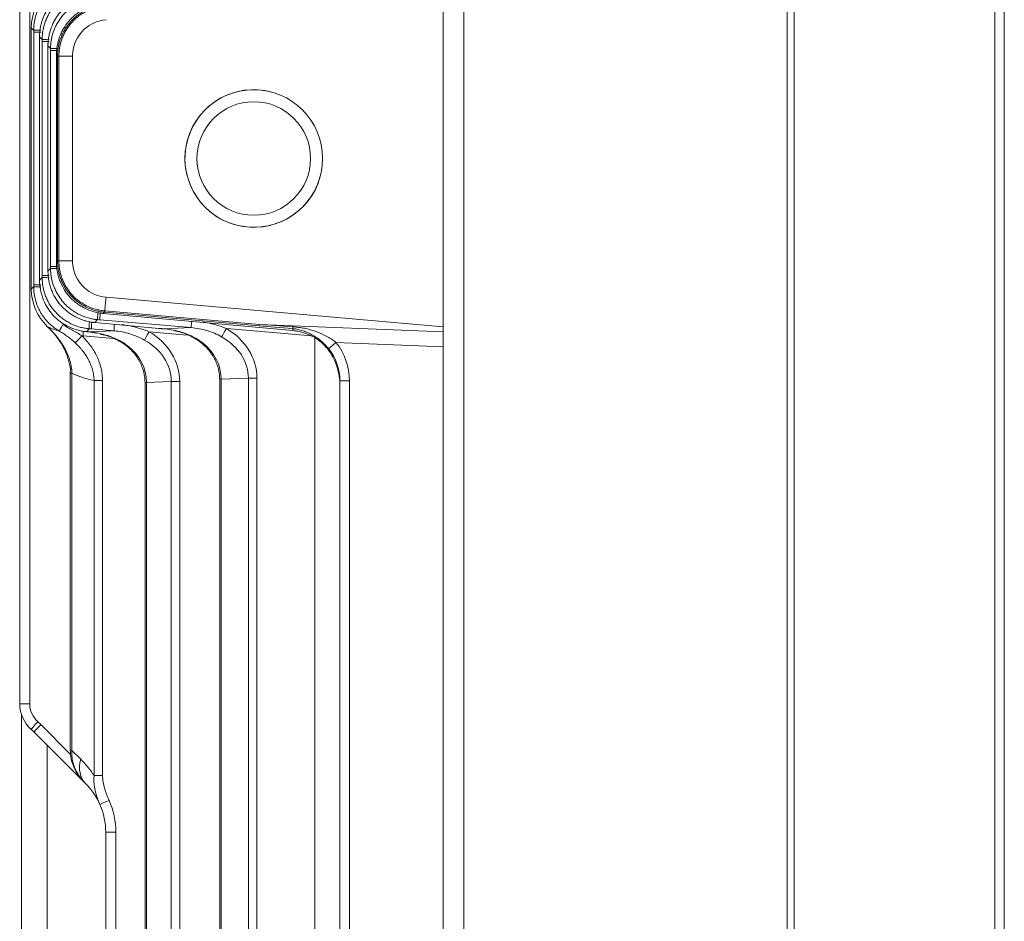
# Model space of a CAD drawing. Header units: millimetres. Extents: x 4 to 837, y 5 to 589.
# Tile 38 of 164: x 472 to 500, y 119 to 145. Entities that reach past the tile are written whole.
import ezdxf

# ---------------------------------------------------------------- set-up
doc = ezdxf.new("R2010")
doc.units = ezdxf.units.MM
doc.layers.add('1', color=7, linetype='Continuous', true_color=0xffffff)

msp = doc.modelspace()

# ---------------------------------------------------------------- linework, layer by layer
at = {"layer": '1', "color": 143, "linetype": 'Continuous', "lineweight": 18}
for p, q in [((471.895, 125.149), (471.895, 165.215)), ((484.795, 69.055), (484.795, 163.928)), ((500.495, 151.733), (500.495, 81.249)), ((484.195, 136.099), (484.195, 145.884)), ((472.233, 144.789), (472.233, 137.194)), ((472.233, 144.789), (472.233, 144.789)), ((472.473, 144.554), (472.472, 144.553)), ((472.472, 144.531), (472.472, 137.452)), ((472.472, 144.531), (472.473, 144.531)), ((472.474, 144.6), (472.473, 144.599)), ((472.717, 144.29), (472.716, 144.29)), ((472.716, 144.267), (472.716, 137.716)), ((472.716, 144.267), (472.717, 144.267)), ((472.719, 144.336), (472.718, 144.335)), ((472.96, 144.003), (472.96, 137.98)), ((472.96, 144.003), (472.961, 144.003)), ((472.961, 144.026), (472.961, 144.026)), ((472.963, 144.072), (472.962, 144.072)), ((473.429, 138.021), (473.429, 143.962)), ((472.96, 137.98), (472.961, 137.98)), ((472.716, 137.716), (472.717, 137.716)), ((472.472, 137.452), (472.473, 137.452)), ((472.233, 137.194), (472.233, 137.194)), ((474.402, 136.958), (484.195, 136.099)), ((474.29, 136.489), (474.29, 136.489)), ((474.311, 136.486), (474.312, 136.487)), ((474.322, 136.485), (474.323, 136.486)), ((474.322, 136.485), (479.825, 135.99)), ((474.045, 136.225), (474.046, 136.226)), ((474.078, 136.221), (474.079, 136.222)), ((474.078, 136.221), (475.936, 136.054)), ((473.834, 135.958), (473.835, 135.959)), ((473.908, 135.951), (473.909, 135.952)), ((473.999, 135.941), (474, 135.943)), ((474.129, 135.923), (474.129, 135.92)), ((476.077, 136.042), (476.078, 136.043)), ((479.825, 135.99), (479.826, 135.991)), ((484.195, 135.953), (484.195, 136.099)), ((484.195, 135.953), (484.195, 135.522)), ((484.195, 135.522), (484.195, 97.461)), ((473.365, 134.752), (473.365, 123.793)), ((475.535, 134.485), (475.535, 98.498)), ((477.704, 134.576), (477.704, 98.407)), ((481.195, 98.454), (481.195, 134.529)), ((473.78, 122.856), (472.309, 124.327)), ((473.809, 122.827), (473.78, 122.856)), ((474.395, 111.57), (474.395, 121.413))]:
    msp.add_line(p, q, dxfattribs=at)
at = {"layer": '1', "color": 143, "linetype": 'Continuous', "lineweight": 13}
for p, q in [((494.184, 74.825), (494.184, 158.158)), ((494.394, 158.155), (494.394, 74.828)), ((500.223, 81.249), (500.223, 151.733)), ((471.895, 125.146), (471.895, 148.208)), ((472.187, 148.208), (472.187, 125.146)), ((472.233, 144.789), (472.233, 137.194)), ((472.302, 144.715), (472.233, 144.789)), ((472.302, 137.324), (472.302, 144.659)), ((472.302, 144.659), (472.508, 144.659)), ((472.473, 144.531), (472.473, 137.452)), ((472.547, 144.45), (472.473, 144.531)), ((472.547, 137.588), (472.547, 144.395)), ((472.547, 144.395), (472.754, 144.395)), ((472.717, 144.267), (472.717, 137.716)), ((472.792, 144.186), (472.717, 144.267)), ((472.792, 137.853), (472.792, 144.13)), ((472.999, 144.13), (472.792, 144.13)), ((472.995, 143.967), (472.961, 144.003)), ((472.961, 144.003), (472.961, 137.98)), ((472.995, 138.021), (472.995, 143.962)), ((473.034, 143.962), (473.034, 138.021)), ((472.999, 137.853), (472.792, 137.853)), ((472.961, 137.98), (472.995, 138.016)), ((472.754, 137.588), (472.547, 137.588)), ((472.717, 137.716), (472.792, 137.797)), ((472.302, 137.324), (472.508, 137.324)), ((472.473, 137.452), (472.547, 137.532)), ((472.233, 137.194), (472.302, 137.268)), ((474.359, 136.525), (474.323, 136.486)), ((474.323, 136.486), (479.826, 135.991)), ((478.853, 136.131), (474.364, 136.525)), ((474.367, 136.564), (478.856, 136.17)), ((474.159, 136.309), (474.079, 136.222)), ((474.079, 136.222), (475.937, 136.055)), ((476.88, 136.076), (474.225, 136.304)), ((478.856, 136.17), (478.853, 136.131)), ((478.856, 136.17), (484.195, 135.953)), ((473.914, 136.044), (473.835, 135.959)), ((473.909, 135.952), (474.638, 135.982)), ((474.638, 135.982), (473.98, 136.039)), ((476.76, 135.862), (475.658, 135.957)), ((475.936, 136.054), (475.937, 136.055)), ((476.078, 136.043), (476.88, 136.076)), ((480.369, 135.839), (477.9, 136.05)), ((479.826, 135.991), (479.826, 136.046)), ((474.618, 135.76), (473.734, 135.836)), ((480.465, 97.152), (480.465, 135.831)), ((484.195, 135.522), (481.081, 135.648)), ((473.365, 134.752), (473.412, 134.752)), ((473.412, 134.752), (473.412, 123.793)), ((474.056, 134.536), (474.302, 134.536)), ((474.056, 123.061), (474.056, 134.536)), ((474.302, 134.536), (474.302, 123.061)), ((475.535, 134.485), (475.581, 134.485)), ((476.298, 134.515), (475.581, 134.485)), ((475.581, 134.485), (475.581, 98.498)), ((476.298, 98.468), (476.298, 134.515)), ((476.544, 134.515), (476.298, 134.515)), ((476.544, 134.515), (476.544, 98.468)), ((477.704, 134.576), (477.75, 134.576)), ((478.539, 134.609), (477.75, 134.576)), ((477.75, 134.576), (477.75, 98.407)), ((478.539, 98.374), (478.539, 134.609)), ((478.785, 134.609), (478.539, 134.609)), ((478.785, 134.609), (478.785, 98.374)), ((481.471, 134.529), (481.195, 134.529)), ((481.471, 134.529), (481.471, 98.454)), ((472.514, 124.539), (473.375, 123.678)), ((473.365, 123.793), (473.412, 123.793)), ((473.412, 123.793), (473.67, 123.534)), ((474.056, 123.061), (474.302, 123.061)), ((474.395, 121.413), (474.687, 121.413)), ((474.687, 121.413), (474.687, 111.57))]:
    msp.add_line(p, q, dxfattribs=at)
at = {"layer": '1', "color": 252, "linetype": 'Continuous', "lineweight": 13}
msp.add_line((471.945, 108.146), (471.945, 124.837), dxfattribs=at)
at = {"layer": '1', "color": 252, "linetype": 'Continuous', "lineweight": 18}
msp.add_line((472.695, 123.941), (472.695, 109.042), dxfattribs=at)
at = {"layer": '1', "color": 143, "linetype": 'Continuous', "lineweight": 18}
for radius in [2, 1.65]:
    msp.add_circle((478.695, 140.991), radius, dxfattribs=at)
at = {"layer": '1', "color": 143, "linetype": 'Continuous', "lineweight": 13}
for centre, radius, start, end in [((478.695, 140.991), 2, 75, 345), ((472.887, 125.149), 0.7, 180.2422, 228.1897), ((472.387, 121.413), 2.3, 0, 23.8015)]:
    msp.add_arc(centre, radius, start, end, dxfattribs=at)
at = {"layer": '1', "color": 143, "linetype": 'Continuous', "lineweight": 18}
for centre, radius, start, end in [((472.895, 125.149), 1, 180.1695, 228.1897), ((472.395, 121.413), 2, 0, 23.8015)]:
    msp.add_arc(centre, radius, start, end, dxfattribs=at)
for centre, major_axis, ratio, start_param, end_param in [((473.733, 144.785), (0.549, -1.399), 0.997682, 3.530134, 4.336636), ((473.733, 137.198), (0.549, 1.399), 0.997682, 1.946549, 2.753051), ((479.695, 134.517), (0.749, 1.312), 0.990839, 5.235314, 5.905438), ((470.895, 122.913), (1.38, 1.448), 1, 6.259256, 6.314927), ((472.395, 121.413), (1.414, -1.414), 1, 1.200813, 1.570796)]:
    msp.add_ellipse(centre, major_axis=major_axis, ratio=ratio, start_param=start_param, end_param=end_param, dxfattribs=at)
at = {"layer": '1', "color": 143, "linetype": 'Continuous', "lineweight": 13}
for centre, major_axis, ratio, start_param, end_param in [((472.601, 144.715), (-0.3, 0), 0.013334, 5.025031, 6.213366), ((472.846, 144.45), (0.3, 0), 0.013334, 1.883438, 3.071773), ((473.092, 144.186), (0.3, 0), 0.013334, 1.883438, 3.071773), ((473.294, 143.967), (0.3, 0), 0.005232, 2.617995, 3.071779), ((473.294, 138.016), (0.3, 0), 0.005232, 3.211407, 3.66519), ((473.092, 137.797), (0.3, 0), 0.013334, 3.211412, 4.399747), ((472.846, 137.532), (-0.3, 0), 0.013334, 0.069819, 1.258155), ((472.601, 137.268), (-0.3, 0), 0.013334, 0.069819, 1.258155), ((474.185, 136.607), (0.025, 0.299), 0.042536, 1.871233, 3.060376), ((474.251, 136.601), (0.026, 0.299), 0.026082, 1.874024, 3.060422), ((474.385, 136.823), (0.026, 0.299), 0.016218, 2.618062, 3.060439), ((473.196, 136.234), (-0.15, -0.26), 0.030164, 4.995969, 6.183054), ((473.94, 136.342), (0.025, 0.299), 0.042536, 1.871233, 3.060376), ((474.006, 136.337), (-0.026, -0.299), 0.026082, 5.015617, 6.202015), ((474.664, 136.28), (0.026, 0.299), 0.026082, 1.950028, 3.060422), ((476.906, 136.374), (0.026, 0.299), 0.026082, 1.984526, 3.060422), ((496.805, 135.007), (19.863, -1.306), 0.002075, 3.584433, 3.687572), ((474.008, 137.494), (1.764, 0.935), 0.715025, 3.581503, 3.815046), ((473.721, 135.836), (-0.043, -0.498), 0.026082, 1.57303, 1.846478), ((475.666, 135.957), (-0.154, -0.258), 0.022477, 4.72581, 5.946652), ((474.38, 134.488), (2.162, 0.087), 0.83193, 6.249738, 7.188454), ((477.908, 136.05), (0.154, 0.258), 0.022477, 1.584218, 2.805059), ((476.622, 134.582), (2.162, 0.087), 0.83193, 6.249738, 7.188454), ((496.779, 134.709), (19.849, -1.605), 0.003268, 3.585728, 3.688867), ((479.852, 136.344), (0.026, 0.299), 0.018499, 2.515214, 3.060436), ((473.711, 135.839), (-0.21, -0.214), 0.018712, 4.730699, 5.991322), ((473.873, 137.334), (1.166, 0.96), 0.992658, 3.914087, 3.934465), ((474.388, 134.488), (1.908, 0.077), 0.78539, 6.249568, 7.188284), ((477.358, 135.869), (0.189, 0.233), 0.020324, 3.14005, 3.533827), ((475.911, 134.552), (1.838, 0.08), 0.815372, 6.245864, 7.053177), ((476.63, 134.582), (1.908, 0.077), 0.78539, 6.249568, 7.188284), ((481.106, 135.648), (0.235, 0.187), 0.05049, 1.634301, 3.090974), ((479.671, 134.517), (0.948, 1.541), 0.992616, 5.267137, 5.937261), ((475.189, 135.778), (0.189, 0.233), 0.020324, 3.14005, 3.533827), ((473.742, 134.461), (1.838, 0.08), 0.815372, 6.245864, 7.053177), ((475.277, 137.494), (3.13, 1.531), 0.838284, 3.739156, 3.953843), ((472.428, 124.627), (-0.2, -0.224), 0.019514, 4.729841, 6.283185), ((472.521, 124.539), (-0.212, -0.212), 0.018513, 4.7309, 6.283185), ((470.887, 122.913), (1.581, 1.67), 1, 6.255667, 6.311338), ((474.479, 123.571), (0.781, -0.839), 0.872012, 3.824339, 4.753783), ((474.516, 123.534), (-0.707, -0.707), 0.746648, 5.353741, 6.283185), ((471.549, 121.413), (2.121, -2.121), 1, 1.367062, 1.570796), ((474.499, 122.341), (-0.274, -0.121), 0.010567, 4.736342, 6.283185)]:
    msp.add_ellipse(centre, major_axis=major_axis, ratio=ratio, start_param=start_param, end_param=end_param, dxfattribs=at)
for points, knots in [([(472.302, 144.715), (472.302, 144.781), (472.306, 144.846), (472.319, 144.943), (472.324, 144.975), (472.334, 145.023), (472.337, 145.039), (472.345, 145.071), (472.349, 145.087), (472.37, 145.165), (472.411, 145.288), (472.468, 145.404), (472.509, 145.475), (472.518, 145.489), (472.535, 145.517), (472.561, 145.558), (472.59, 145.597), (472.649, 145.674), (472.691, 145.723), (472.759, 145.792), (472.783, 145.814), (472.832, 145.857), (472.857, 145.878), (472.935, 145.938), (472.989, 145.974), (473.046, 146.007)], [0, 0, 0, 0, 0.125, 0.125, 0.1875, 0.1875, 0.21875, 0.21875, 0.25, 0.25, 0.375, 0.5, 0.5, 0.53125, 0.53125, 0.5625, 0.625, 0.625, 0.75, 0.75, 0.8125, 0.8125, 0.875, 0.875, 1, 1, 1, 1]), ([(472.547, 144.45), (472.547, 144.474), (472.548, 144.497), (472.55, 144.544), (472.551, 144.567), (472.558, 144.636), (472.564, 144.682), (472.59, 144.818), (472.615, 144.906), (472.657, 145.014), (472.666, 145.036), (472.685, 145.078), (472.715, 145.141), (472.749, 145.202), (472.822, 145.319), (472.878, 145.392), (473.004, 145.53), (473.072, 145.591), (473.183, 145.674), (473.221, 145.7), (473.28, 145.736), (473.3, 145.748), (473.341, 145.77), (473.361, 145.781), (473.466, 145.832), (473.552, 145.864), (473.685, 145.901), (473.73, 145.912), (473.798, 145.924), (473.821, 145.928), (473.868, 145.934), (473.891, 145.936), (473.914, 145.938)], [0, 0, 0, 0, 0.03125, 0.03125, 0.0625, 0.0625, 0.125, 0.125, 0.25, 0.25, 0.28125, 0.28125, 0.3125, 0.375, 0.375, 0.5, 0.5, 0.625, 0.625, 0.6875, 0.6875, 0.71875, 0.71875, 0.75, 0.75, 0.875, 0.875, 0.9375, 0.9375, 0.96875, 0.96875, 1, 1, 1, 1]), ([(472.792, 144.186), (472.792, 144.209), (472.793, 144.232), (472.795, 144.279), (472.797, 144.302), (472.803, 144.372), (472.81, 144.417), (472.835, 144.553), (472.86, 144.642), (472.902, 144.75), (472.911, 144.771), (472.93, 144.814), (472.96, 144.877), (472.994, 144.937), (473.067, 145.054), (473.123, 145.128), (473.249, 145.265), (473.317, 145.327), (473.428, 145.409), (473.466, 145.435), (473.525, 145.471), (473.545, 145.483), (473.586, 145.505), (473.607, 145.516), (473.711, 145.567), (473.797, 145.6), (473.93, 145.637), (473.975, 145.647), (474.044, 145.659), (474.067, 145.663), (474.113, 145.669), (474.136, 145.672), (474.159, 145.674)], [0, 0, 0, 0, 0.03125, 0.03125, 0.0625, 0.0625, 0.125, 0.125, 0.25, 0.25, 0.28125, 0.28125, 0.3125, 0.375, 0.375, 0.5, 0.5, 0.625, 0.625, 0.6875, 0.6875, 0.71875, 0.71875, 0.75, 0.75, 0.875, 0.875, 0.9375, 0.9375, 0.96875, 0.96875, 1, 1, 1, 1]), ([(472.995, 143.967), (472.995, 143.99), (472.995, 144.014), (472.998, 144.06), (472.999, 144.084), (473.006, 144.153), (473.012, 144.199), (473.038, 144.335), (473.063, 144.423), (473.113, 144.552), (473.132, 144.595), (473.173, 144.678), (473.196, 144.718), (473.269, 144.836), (473.324, 144.909), (473.419, 145.012), (473.452, 145.045), (473.52, 145.107), (473.591, 145.165), (473.667, 145.217), (473.726, 145.254), (473.746, 145.265), (473.787, 145.288), (473.807, 145.299), (473.911, 145.35), (473.997, 145.383), (474.13, 145.42), (474.175, 145.431), (474.244, 145.443), (474.267, 145.447), (474.313, 145.453), (474.336, 145.456), (474.359, 145.458)], [0, 0, 0, 0, 0.03125, 0.03125, 0.0625, 0.0625, 0.125, 0.125, 0.25, 0.25, 0.3125, 0.3125, 0.375, 0.375, 0.5, 0.5, 0.5625, 0.5625, 0.625, 0.6875, 0.6875, 0.71875, 0.71875, 0.75, 0.75, 0.875, 0.875, 0.9375, 0.9375, 0.96875, 0.96875, 1, 1, 1, 1]), ([(474.361, 145.418), (474.338, 145.416), (474.316, 145.414), (474.271, 145.408), (474.248, 145.404), (474.182, 145.392), (474.138, 145.382), (474.008, 145.346), (473.925, 145.314), (473.824, 145.264), (473.804, 145.253), (473.764, 145.231), (473.706, 145.197), (473.613, 145.134), (473.544, 145.077), (473.478, 145.017), (473.446, 144.985), (473.354, 144.884), (473.3, 144.813), (473.229, 144.699), (473.207, 144.66), (473.167, 144.579), (473.149, 144.537), (473.1, 144.411), (473.076, 144.325), (473.051, 144.193), (473.045, 144.149), (473.038, 144.081), (473.037, 144.058), (473.035, 144.013), (473.034, 143.991), (473.034, 143.968)], [0, 0, 0, 0, 0.03125, 0.03125, 0.0625, 0.0625, 0.125, 0.125, 0.25, 0.25, 0.28125, 0.28125, 0.3125, 0.375, 0.4375, 0.4375, 0.5, 0.5, 0.625, 0.625, 0.6875, 0.6875, 0.75, 0.75, 0.875, 0.875, 0.9375, 0.9375, 0.96875, 0.96875, 1, 1, 1, 1]), ([(473.034, 143.962), (473.023, 143.962), (473.014, 143.962), (473.001, 143.962), (472.996, 143.962), (472.995, 143.962)], [0, 0, 0, 0, 0.5, 0.5, 1, 1, 1, 1]), ([(473.034, 138.021), (473.023, 138.021), (473.014, 138.021), (473.001, 138.021), (472.996, 138.021), (472.995, 138.021)], [0, 0, 0, 0, 0.5, 0.5, 1, 1, 1, 1]), ([(474.359, 136.525), (474.336, 136.527), (474.313, 136.53), (474.267, 136.536), (474.244, 136.54), (474.175, 136.552), (474.13, 136.563), (473.997, 136.6), (473.911, 136.633), (473.787, 136.694), (473.746, 136.717), (473.667, 136.766), (473.591, 136.818), (473.52, 136.876), (473.451, 136.938), (473.419, 136.971), (473.324, 137.074), (473.269, 137.147), (473.196, 137.265), (473.173, 137.305), (473.142, 137.367), (473.132, 137.388), (473.113, 137.43), (473.105, 137.452), (473.063, 137.56), (473.038, 137.648), (473.012, 137.784), (473.006, 137.83), (472.999, 137.899), (472.998, 137.923), (472.995, 137.969), (472.995, 137.992), (472.995, 138.016)], [0, 0, 0, 0, 0.03125, 0.03125, 0.0625, 0.0625, 0.125, 0.125, 0.25, 0.25, 0.3125, 0.3125, 0.375, 0.4375, 0.4375, 0.5, 0.5, 0.625, 0.625, 0.6875, 0.6875, 0.71875, 0.71875, 0.75, 0.75, 0.875, 0.875, 0.9375, 0.9375, 0.96875, 0.96875, 1, 1, 1, 1]), ([(473.034, 138.015), (473.034, 137.992), (473.035, 137.97), (473.037, 137.924), (473.038, 137.902), (473.045, 137.834), (473.051, 137.79), (473.076, 137.658), (473.1, 137.572), (473.141, 137.466), (473.149, 137.445), (473.168, 137.404), (473.196, 137.343), (473.229, 137.284), (473.3, 137.17), (473.354, 137.099), (473.446, 136.998), (473.478, 136.967), (473.544, 136.906), (473.613, 136.849), (473.687, 136.798), (473.764, 136.751), (473.804, 136.729), (473.925, 136.669), (474.008, 136.637), (474.138, 136.601), (474.181, 136.591), (474.248, 136.579), (474.271, 136.575), (474.316, 136.569), (474.338, 136.566), (474.361, 136.564)], [0, 0, 0, 0, 0.03125, 0.03125, 0.0625, 0.0625, 0.125, 0.125, 0.25, 0.25, 0.28125, 0.28125, 0.3125, 0.375, 0.375, 0.5, 0.5, 0.5625, 0.5625, 0.625, 0.6875, 0.6875, 0.75, 0.75, 0.875, 0.875, 0.9375, 0.9375, 0.96875, 0.96875, 1, 1, 1, 1]), ([(474.159, 136.309), (474.136, 136.311), (474.113, 136.314), (474.067, 136.32), (474.044, 136.323), (473.975, 136.336), (473.93, 136.346), (473.797, 136.383), (473.711, 136.416), (473.607, 136.467), (473.586, 136.477), (473.545, 136.5), (473.485, 136.535), (473.39, 136.6), (473.319, 136.658), (473.25, 136.72), (473.217, 136.752), (473.123, 136.855), (473.067, 136.929), (472.994, 137.046), (472.971, 137.086), (472.94, 137.148), (472.93, 137.169), (472.912, 137.212), (472.903, 137.233), (472.86, 137.341), (472.835, 137.43), (472.81, 137.566), (472.803, 137.611), (472.797, 137.681), (472.795, 137.704), (472.793, 137.751), (472.792, 137.774), (472.792, 137.797)], [0, 0, 0, 0, 0.03125, 0.03125, 0.0625, 0.0625, 0.125, 0.125, 0.25, 0.25, 0.28125, 0.28125, 0.3125, 0.375, 0.4375, 0.4375, 0.5, 0.5, 0.625, 0.625, 0.6875, 0.6875, 0.71875, 0.71875, 0.75, 0.75, 0.875, 0.875, 0.9375, 0.9375, 0.96875, 0.96875, 1, 1, 1, 1]), ([(473.914, 136.044), (473.891, 136.046), (473.868, 136.049), (473.821, 136.055), (473.798, 136.059), (473.73, 136.071), (473.685, 136.081), (473.552, 136.118), (473.466, 136.151), (473.362, 136.202), (473.341, 136.213), (473.3, 136.235), (473.24, 136.27), (473.144, 136.335), (473.073, 136.393), (473.005, 136.455), (472.972, 136.488), (472.877, 136.591), (472.822, 136.664), (472.749, 136.781), (472.726, 136.821), (472.695, 136.883), (472.685, 136.904), (472.666, 136.947), (472.657, 136.968), (472.615, 137.077), (472.59, 137.165), (472.564, 137.301), (472.558, 137.347), (472.551, 137.416), (472.55, 137.439), (472.548, 137.486), (472.547, 137.509), (472.547, 137.532)], [0, 0, 0, 0, 0.03125, 0.03125, 0.0625, 0.0625, 0.125, 0.125, 0.25, 0.25, 0.28125, 0.28125, 0.3125, 0.375, 0.4375, 0.4375, 0.5, 0.5, 0.625, 0.625, 0.6875, 0.6875, 0.71875, 0.71875, 0.75, 0.75, 0.875, 0.875, 0.9375, 0.9375, 0.96875, 0.96875, 1, 1, 1, 1]), ([(473.046, 135.976), (472.989, 136.009), (472.935, 136.045), (472.857, 136.105), (472.832, 136.126), (472.783, 136.169), (472.759, 136.191), (472.691, 136.26), (472.649, 136.308), (472.59, 136.385), (472.561, 136.425), (472.535, 136.466), (472.518, 136.494), (472.509, 136.508), (472.468, 136.579), (472.411, 136.695), (472.37, 136.818), (472.349, 136.896), (472.345, 136.912), (472.337, 136.944), (472.334, 136.96), (472.324, 137.008), (472.319, 137.04), (472.306, 137.137), (472.302, 137.202), (472.302, 137.268)], [0, 0, 0, 0, 0.125, 0.125, 0.1875, 0.1875, 0.25, 0.25, 0.375, 0.375, 0.4375, 0.46875, 0.46875, 0.5, 0.5, 0.625, 0.75, 0.75, 0.78125, 0.78125, 0.8125, 0.8125, 0.875, 0.875, 1, 1, 1, 1]), ([(474.367, 136.564), (474.366, 136.553), (474.365, 136.544), (474.364, 136.531), (474.364, 136.527), (474.364, 136.525)], [0, 0, 0, 0, 0.5, 0.5, 1, 1, 1, 1]), ([(473.147, 136.166), (473.193, 136.138), (473.239, 136.111), (473.333, 136.057), (473.379, 136.031), (473.473, 135.977), (473.519, 135.95), (473.612, 135.895), (473.658, 135.867), (473.703, 135.839)], [0, 0, 0, 0, 0.25, 0.25, 0.5, 0.5, 0.75, 0.75, 1, 1, 1, 1]), ([(474.865, 136.167), (474.879, 136.165), (474.893, 136.163), (474.993, 136.148), (475.078, 136.132), (475.246, 136.093), (475.33, 136.07), (475.496, 136.018), (475.578, 135.989), (475.658, 135.957)], [0, 0, 0, 0, 0.052095, 0.052095, 0.368064, 0.368064, 0.684032, 0.684032, 1, 1, 1, 1]), ([(477.203, 136.246), (477.27, 136.235), (477.337, 136.221), (477.488, 136.186), (477.572, 136.164), (477.738, 136.112), (477.82, 136.083), (477.9, 136.05)], [0, 0, 0, 0, 0.283379, 0.283379, 0.641689, 0.641689, 1, 1, 1, 1]), ([(472.696, 136.11), (472.792, 136.02), (472.883, 135.926), (473.007, 135.774), (473.047, 135.722), (473.103, 135.641), (473.121, 135.614), (473.156, 135.558), (473.173, 135.529), (473.222, 135.444), (473.251, 135.385), (473.304, 135.266), (473.327, 135.204), (473.356, 135.11), (473.365, 135.078), (473.38, 135.014), (473.387, 134.981), (473.403, 134.884), (473.41, 134.818), (473.412, 134.752)], [0, 0, 0, 0, 0.25, 0.25, 0.375, 0.375, 0.4375, 0.4375, 0.5, 0.5, 0.625, 0.625, 0.75, 0.75, 0.8125, 0.8125, 0.875, 0.875, 1, 1, 1, 1]), ([(473.509, 135.634), (473.474, 135.667), (473.438, 135.699), (473.364, 135.761), (473.326, 135.791), (473.249, 135.848), (473.21, 135.876), (473.129, 135.928), (473.088, 135.952), (473.046, 135.976)], [0, 0, 0, 0, 0.25, 0.25, 0.5, 0.5, 0.75, 0.75, 1, 1, 1, 1]), ([(474.129, 135.923), (474.209, 135.909), (474.287, 135.891), (474.404, 135.859), (474.442, 135.847), (474.518, 135.822), (474.556, 135.808), (474.669, 135.764), (474.741, 135.73), (474.847, 135.673), (474.882, 135.653), (474.95, 135.61), (474.983, 135.587), (475.016, 135.562)], [0, 0, 0, 0, 0.25, 0.25, 0.375, 0.375, 0.5, 0.5, 0.75, 0.75, 0.875, 0.875, 1, 1, 1, 1]), ([(475.519, 135.715), (475.451, 135.753), (475.382, 135.787), (475.274, 135.834), (475.238, 135.848), (475.165, 135.875), (475.129, 135.887), (475.018, 135.921), (474.943, 135.939), (474.792, 135.966), (474.715, 135.976), (474.638, 135.982)], [0, 0, 0, 0, 0.25, 0.25, 0.375, 0.375, 0.5, 0.5, 0.75, 0.75, 1, 1, 1, 1]), ([(476.298, 136.014), (476.378, 136), (476.457, 135.982), (476.573, 135.949), (476.611, 135.938), (476.687, 135.912), (476.725, 135.899), (476.838, 135.854), (476.911, 135.821), (477.016, 135.764), (477.051, 135.744), (477.119, 135.7), (477.153, 135.677), (477.185, 135.652)], [0, 0, 0, 0, 0.25, 0.25, 0.375, 0.375, 0.5, 0.5, 0.75, 0.75, 0.875, 0.875, 1, 1, 1, 1]), ([(477.761, 135.808), (477.693, 135.846), (477.624, 135.881), (477.516, 135.927), (477.48, 135.942), (477.407, 135.969), (477.371, 135.981), (477.26, 136.014), (477.185, 136.032), (477.034, 136.06), (476.957, 136.07), (476.88, 136.076)], [0, 0, 0, 0, 0.25, 0.25, 0.375, 0.375, 0.5, 0.5, 0.75, 0.75, 1, 1, 1, 1]), ([(480.871, 135.462), (480.838, 135.504), (480.803, 135.543), (480.731, 135.618), (480.693, 135.654), (480.634, 135.704), (480.614, 135.721), (480.573, 135.752), (480.553, 135.767), (480.491, 135.811), (480.448, 135.837), (480.361, 135.887), (480.317, 135.909), (480.225, 135.95), (480.178, 135.968), (480.081, 136), (480.032, 136.013), (479.956, 136.029), (479.931, 136.033), (479.879, 136.041), (479.852, 136.044), (479.826, 136.046)], [0, 0, 0, 0, 0.125, 0.125, 0.25, 0.25, 0.3125, 0.3125, 0.375, 0.375, 0.5, 0.5, 0.625, 0.625, 0.75, 0.75, 0.875, 0.875, 0.9375, 0.9375, 1, 1, 1, 1]), ([(479.828, 136.102), (479.885, 136.098), (479.941, 136.092), (480.053, 136.077), (480.108, 136.068), (480.191, 136.051), (480.218, 136.045), (480.273, 136.031), (480.3, 136.024), (480.382, 136.002), (480.435, 135.985), (480.541, 135.948), (480.593, 135.928), (480.696, 135.883), (480.746, 135.859), (480.847, 135.806), (480.895, 135.777), (480.991, 135.716), (481.037, 135.683), (481.081, 135.648)], [0, 0, 0, 0, 0.125, 0.125, 0.25, 0.25, 0.3125, 0.3125, 0.375, 0.375, 0.5, 0.5, 0.625, 0.625, 0.75, 0.75, 0.875, 0.875, 1, 1, 1, 1]), ([(474.056, 134.536), (474.055, 134.589), (474.051, 134.642), (474.036, 134.746), (474.025, 134.797), (473.998, 134.898), (473.981, 134.948), (473.952, 135.022), (473.941, 135.046), (473.919, 135.094), (473.908, 135.118), (473.846, 135.234), (473.789, 135.321), (473.707, 135.424), (473.69, 135.444), (473.656, 135.484), (473.638, 135.504), (473.585, 135.562), (473.547, 135.599), (473.509, 135.634)], [0, 0, 0, 0, 0.125, 0.125, 0.25, 0.25, 0.375, 0.375, 0.4375, 0.4375, 0.5, 0.5, 0.75, 0.75, 0.8125, 0.8125, 0.875, 0.875, 1, 1, 1, 1]), ([(473.703, 135.839), (473.747, 135.796), (473.789, 135.752), (473.849, 135.682), (473.869, 135.658), (473.908, 135.61), (473.927, 135.586), (474.018, 135.462), (474.081, 135.358), (474.148, 135.22), (474.16, 135.192), (474.184, 135.135), (474.195, 135.106), (474.226, 135.018), (474.244, 134.96), (474.272, 134.841), (474.283, 134.781), (474.298, 134.659), (474.302, 134.598), (474.302, 134.536)], [0, 0, 0, 0, 0.125, 0.125, 0.1875, 0.1875, 0.25, 0.25, 0.5, 0.5, 0.5625, 0.5625, 0.625, 0.625, 0.75, 0.75, 0.875, 0.875, 1, 1, 1, 1]), ([(474.225, 122.22), (474.167, 122.352), (474.119, 122.488), (474.072, 122.698), (474.061, 122.769), (474.052, 122.878), (474.051, 122.915), (474.051, 122.988), (474.052, 123.025), (474.056, 123.061)], [0, 0, 0, 0, 0.5, 0.5, 0.75, 0.75, 0.875, 0.875, 1, 1, 1, 1]), ([(474.302, 123.061), (474.302, 123.03), (474.303, 122.998), (474.309, 122.935), (474.313, 122.904), (474.328, 122.811), (474.343, 122.751), (474.395, 122.572), (474.441, 122.456), (474.492, 122.341)], [0, 0, 0, 0, 0.125, 0.125, 0.25, 0.25, 0.5, 0.5, 1, 1, 1, 1])]:
    msp.add_open_spline(points, degree=3, knots=knots, dxfattribs=at)
at = {"layer": '1', "color": 143, "linetype": 'Continuous', "lineweight": 18}
for points, knots in [([(473.442, 145.935), (473.373, 145.909), (473.307, 145.878), (473.181, 145.808), (473.12, 145.769), (473.048, 145.713), (473.034, 145.702), (473.005, 145.679), (472.991, 145.667), (472.95, 145.63), (472.924, 145.605), (472.848, 145.527), (472.801, 145.472), (472.737, 145.384), (472.717, 145.354), (472.688, 145.307), (472.679, 145.291), (472.661, 145.26), (472.652, 145.244), (472.61, 145.163), (472.581, 145.097), (472.545, 144.994), (472.534, 144.959), (472.515, 144.889), (472.507, 144.854), (472.486, 144.746), (472.478, 144.673), (472.474, 144.6)], [0, 0, 0, 0, 0.125, 0.125, 0.25, 0.25, 0.28125, 0.28125, 0.3125, 0.3125, 0.375, 0.375, 0.5, 0.5, 0.5625, 0.5625, 0.59375, 0.59375, 0.625, 0.625, 0.75, 0.75, 0.8125, 0.8125, 0.875, 0.875, 1, 1, 1, 1]), ([(474.046, 145.757), (473.957, 145.747), (473.871, 145.73), (473.745, 145.692), (473.704, 145.678), (473.642, 145.654), (473.622, 145.645), (473.581, 145.627), (473.561, 145.617), (473.462, 145.567), (473.387, 145.521), (473.282, 145.442), (473.248, 145.414), (473.199, 145.37), (473.183, 145.355), (473.151, 145.324), (473.135, 145.308), (473.06, 145.227), (473.006, 145.158), (472.934, 145.047), (472.912, 145.009), (472.881, 144.95), (472.871, 144.931), (472.852, 144.89), (472.843, 144.87), (472.8, 144.768), (472.773, 144.685), (472.744, 144.556), (472.736, 144.513), (472.728, 144.447), (472.725, 144.425), (472.721, 144.38), (472.72, 144.358), (472.719, 144.336)], [0, 0, 0, 0, 0.125, 0.125, 0.1875, 0.1875, 0.21875, 0.21875, 0.25, 0.25, 0.375, 0.375, 0.4375, 0.4375, 0.46875, 0.46875, 0.5, 0.5, 0.625, 0.625, 0.6875, 0.6875, 0.71875, 0.71875, 0.75, 0.75, 0.875, 0.875, 0.9375, 0.9375, 0.96875, 0.96875, 1, 1, 1, 1]), ([(474.29, 145.493), (474.202, 145.483), (474.116, 145.466), (473.989, 145.428), (473.948, 145.414), (473.886, 145.39), (473.866, 145.381), (473.826, 145.363), (473.806, 145.354), (473.706, 145.304), (473.632, 145.257), (473.526, 145.178), (473.492, 145.151), (473.443, 145.106), (473.427, 145.091), (473.395, 145.06), (473.38, 145.044), (473.304, 144.963), (473.25, 144.894), (473.178, 144.783), (473.156, 144.745), (473.125, 144.687), (473.115, 144.667), (473.096, 144.627), (473.087, 144.606), (473.044, 144.505), (473.018, 144.421), (472.989, 144.292), (472.981, 144.249), (472.972, 144.183), (472.969, 144.161), (472.965, 144.117), (472.964, 144.094), (472.963, 144.072)], [0, 0, 0, 0, 0.125, 0.125, 0.1875, 0.1875, 0.21875, 0.21875, 0.25, 0.25, 0.375, 0.375, 0.4375, 0.4375, 0.46875, 0.46875, 0.5, 0.5, 0.625, 0.625, 0.6875, 0.6875, 0.71875, 0.71875, 0.75, 0.75, 0.875, 0.875, 0.9375, 0.9375, 0.96875, 0.96875, 1, 1, 1, 1]), ([(474.402, 145.024), (474.168, 145.003), (473.942, 144.904), (473.565, 144.555), (473.44, 144.281), (473.429, 143.987), (473.429, 143.975), (473.429, 143.962)], [0, 0, 0, 0, 0.444489, 0.444489, 0.97588, 0.97588, 1, 1, 1, 1]), ([(472.963, 137.911), (472.967, 137.822), (472.979, 137.735), (473.008, 137.606), (473.019, 137.564), (473.039, 137.501), (473.046, 137.48), (473.062, 137.438), (473.07, 137.418), (473.113, 137.315), (473.154, 137.238), (473.225, 137.127), (473.251, 137.091), (473.291, 137.039), (473.305, 137.022), (473.334, 136.988), (473.349, 136.971), (473.425, 136.89), (473.49, 136.832), (473.595, 136.753), (473.632, 136.728), (473.707, 136.681), (473.746, 136.659), (473.864, 136.6), (473.946, 136.567), (474.072, 136.53), (474.115, 136.519), (474.18, 136.506), (474.202, 136.502), (474.246, 136.495), (474.268, 136.492), (474.29, 136.489)], [0, 0, 0, 0, 0.125, 0.125, 0.1875, 0.1875, 0.21875, 0.21875, 0.25, 0.25, 0.375, 0.375, 0.4375, 0.4375, 0.46875, 0.46875, 0.5, 0.5, 0.625, 0.625, 0.6875, 0.6875, 0.75, 0.75, 0.875, 0.875, 0.9375, 0.9375, 0.96875, 0.96875, 1, 1, 1, 1]), ([(473.429, 138.021), (473.429, 138.008), (473.429, 137.995), (473.44, 137.702), (473.565, 137.428), (473.942, 137.079), (474.168, 136.98), (474.402, 136.958)], [0, 0, 0, 0, 0.02412, 0.02412, 0.555511, 0.555511, 1, 1, 1, 1]), ([(472.719, 137.647), (472.723, 137.558), (472.734, 137.471), (472.763, 137.342), (472.775, 137.3), (472.795, 137.237), (472.802, 137.216), (472.817, 137.175), (472.826, 137.154), (472.868, 137.052), (472.91, 136.974), (472.981, 136.863), (473.007, 136.827), (473.047, 136.775), (473.061, 136.758), (473.09, 136.724), (473.105, 136.708), (473.18, 136.627), (473.246, 136.568), (473.351, 136.489), (473.387, 136.464), (473.463, 136.417), (473.502, 136.396), (473.62, 136.336), (473.702, 136.304), (473.828, 136.266), (473.871, 136.255), (473.936, 136.242), (473.958, 136.238), (474.002, 136.231), (474.024, 136.228), (474.046, 136.226)], [0, 0, 0, 0, 0.125, 0.125, 0.1875, 0.1875, 0.21875, 0.21875, 0.25, 0.25, 0.375, 0.375, 0.4375, 0.4375, 0.46875, 0.46875, 0.5, 0.5, 0.625, 0.625, 0.6875, 0.6875, 0.75, 0.75, 0.875, 0.875, 0.9375, 0.9375, 0.96875, 0.96875, 1, 1, 1, 1]), ([(472.474, 137.383), (472.478, 137.295), (472.49, 137.208), (472.519, 137.08), (472.53, 137.038), (472.55, 136.975), (472.557, 136.955), (472.572, 136.913), (472.58, 136.893), (472.623, 136.791), (472.664, 136.713), (472.734, 136.603), (472.76, 136.567), (472.8, 136.515), (472.814, 136.498), (472.842, 136.464), (472.857, 136.448), (472.932, 136.367), (472.997, 136.308), (473.101, 136.229), (473.137, 136.204), (473.193, 136.169), (473.212, 136.158), (473.251, 136.136), (473.27, 136.126), (473.368, 136.076), (473.449, 136.043), (473.574, 136.005), (473.617, 135.994), (473.703, 135.976), (473.747, 135.968), (473.791, 135.963)], [0, 0, 0, 0, 0.125, 0.125, 0.1875, 0.1875, 0.21875, 0.21875, 0.25, 0.25, 0.375, 0.375, 0.4375, 0.4375, 0.46875, 0.46875, 0.5, 0.5, 0.625, 0.625, 0.6875, 0.6875, 0.71875, 0.71875, 0.75, 0.75, 0.875, 0.875, 0.9375, 0.9375, 1, 1, 1, 1]), ([(472.694, 136.108), (472.706, 136.097), (472.824, 135.991), (473.008, 135.77), (473.212, 135.439), (473.326, 135.108), (473.376, 134.876), (473.363, 134.761), (473.362, 134.752)], [0, 0, 0, 0, 0.031811, 0.306404, 0.55239, 0.776436, 0.983416, 1, 1, 1, 1]), ([(473.791, 135.963), (473.792, 135.963), (473.794, 135.963), (473.798, 135.962), (473.8, 135.962), (473.803, 135.962)], [0, 0, 0, 0, 0.375764, 0.375764, 1, 1, 1, 1]), ([(474.228, 135.89), (474.291, 135.88), (474.485, 135.835), (474.749, 135.721), (474.932, 135.598), (474.999, 135.545)], [0, 0, 0, 0, 0.222306, 0.701147, 1, 1, 1, 1]), ([(476.397, 135.981), (476.46, 135.97), (476.654, 135.926), (476.918, 135.812), (477.101, 135.688), (477.169, 135.636)], [0, 0, 0, 0, 0.222306, 0.701147, 1, 1, 1, 1]), ([(479.832, 135.991), (479.88, 135.986), (479.927, 135.98), (480.021, 135.962), (480.068, 135.951), (480.114, 135.938)], [0, 0, 0, 0, 0.5, 0.5, 1, 1, 1, 1]), ([(477.169, 135.636), (477.215, 135.599), (477.343, 135.482), (477.522, 135.257), (477.658, 134.957), (477.7, 134.723), (477.704, 134.599), (477.704, 134.576)], [0, 0, 0, 0, 0.143017, 0.426465, 0.69508, 0.943086, 1, 1, 1, 1]), ([(480.411, 135.817), (480.423, 135.811), (480.436, 135.804), (480.46, 135.789), (480.473, 135.782), (480.509, 135.759), (480.532, 135.743), (480.599, 135.695), (480.641, 135.661), (480.68, 135.625)], [0, 0, 0, 0, 0.125, 0.125, 0.25, 0.25, 0.5, 0.5, 1, 1, 1, 1]), ([(480.68, 135.625), (480.692, 135.614), (480.704, 135.602), (480.727, 135.58), (480.738, 135.568), (480.771, 135.533), (480.792, 135.51), (480.852, 135.439), (480.888, 135.391), (480.952, 135.293), (480.981, 135.243), (481.021, 135.167), (481.033, 135.141), (481.056, 135.09), (481.067, 135.064), (481.098, 134.986), (481.115, 134.935), (481.144, 134.831), (481.156, 134.779), (481.176, 134.674), (481.183, 134.622), (481.19, 134.543), (481.193, 134.503), (481.194, 134.463), (481.195, 134.437), (481.195, 134.423), (481.195, 134.41)], [0, 0, 0, 0, 0.03125, 0.03125, 0.0625, 0.0625, 0.125, 0.125, 0.25, 0.25, 0.375, 0.375, 0.4375, 0.4375, 0.5, 0.5, 0.625, 0.625, 0.75, 0.75, 0.875, 0.875, 0.9375, 0.96875, 0.96875, 1, 1, 1, 1]), ([(475, 135.545), (475.045, 135.508), (475.174, 135.392), (475.353, 135.167), (475.489, 134.866), (475.531, 134.633), (475.535, 134.508), (475.535, 134.485)], [0, 0, 0, 0, 0.143017, 0.426465, 0.69508, 0.943086, 1, 1, 1, 1]), ([(472.187, 125.146), (472.149, 125.146), (472.11, 125.146), (472.04, 125.146), (472.008, 125.146), (471.954, 125.146), (471.932, 125.146), (471.903, 125.146), (471.895, 125.146), (471.895, 125.146)], [0, 0, 0, 0, 0.25, 0.25, 0.5, 0.5, 0.75, 0.75, 1, 1, 1, 1]), ([(473.365, 123.793), (473.366, 123.732), (473.379, 123.571), (473.457, 123.308), (473.602, 123.055), (473.724, 122.913), (473.78, 122.856)], [0, 0, 0, 0, 0.173206, 0.464146, 0.773881, 1, 1, 1, 1])]:
    msp.add_open_spline(points, degree=3, knots=knots, dxfattribs=at)
at = {"layer": '1', "color": 143, "linetype": 'Continuous', "lineweight": 13}
for points, degree in [([(472.302, 144.659), (472.302, 144.678), (472.302, 144.697), (472.302, 144.715)], 3), ([(472.474, 144.6), (472.474, 144.584), (472.473, 144.569), (472.473, 144.554)], 3), ([(472.547, 144.395), (472.547, 144.413), (472.547, 144.432), (472.547, 144.45)], 3), ([(472.719, 144.336), (472.718, 144.321), (472.717, 144.305), (472.717, 144.29)], 3), ([(472.792, 144.13), (472.792, 144.149), (472.792, 144.167), (472.792, 144.186)], 3), ([(472.963, 144.072), (472.962, 144.057), (472.962, 144.041), (472.961, 144.026)], 3), ([(472.995, 143.962), (472.995, 143.964), (472.995, 143.965), (472.995, 143.967)], 3), ([(473.034, 143.968), (473.034, 143.966), (473.034, 143.964), (473.034, 143.962)], 3), ([(473.429, 143.962), (473.034, 143.962)], 1), ([(472.792, 137.797), (472.792, 137.816), (472.792, 137.834), (472.792, 137.853)], 3), ([(472.995, 138.016), (472.995, 138.017), (472.995, 138.019), (472.995, 138.021)], 3), ([(473.034, 138.021), (473.429, 138.021)], 1), ([(473.034, 138.021), (473.034, 138.019), (473.034, 138.017), (473.034, 138.015)], 3), ([(472.547, 137.532), (472.547, 137.551), (472.547, 137.57), (472.547, 137.588)], 3), ([(472.302, 137.268), (472.302, 137.286), (472.302, 137.305), (472.302, 137.324)], 3), ([(474.402, 136.958), (474.367, 136.564)], 1), ([(474.364, 136.525), (474.362, 136.525), (474.361, 136.525), (474.359, 136.525)], 3), ([(474.361, 136.564), (474.363, 136.564), (474.365, 136.564), (474.367, 136.564)], 3), ([(474.225, 136.304), (474.203, 136.305), (474.181, 136.307), (474.159, 136.309)], 3), ([(473.835, 135.959), (473.859, 135.956), (473.884, 135.954), (473.909, 135.952)], 3), ([(473.98, 136.039), (473.958, 136.041), (473.936, 136.043), (473.914, 136.044)], 3), ([(474, 135.943), (474.043, 135.937), (474.086, 135.931), (474.129, 135.923)], 3), ([(475.937, 136.055), (475.984, 136.051), (476.031, 136.047), (476.078, 136.043)], 3)]:
    msp.add_open_spline(points, degree=degree, dxfattribs=at)
at = {"layer": '1', "color": 143, "linetype": 'Continuous', "lineweight": 18}
for points, degree in [([(472.474, 144.599), (472.471, 144.576), (472.472, 144.553)], 2), ([(472.473, 144.554), (472.473, 144.546), (472.473, 144.538), (472.473, 144.531)], 3), ([(472.718, 144.335), (472.715, 144.312), (472.717, 144.289)], 2), ([(472.717, 144.29), (472.717, 144.282), (472.717, 144.275), (472.717, 144.267)], 3), ([(472.962, 144.072), (472.96, 144.049), (472.961, 144.026)], 2), ([(472.961, 144.026), (472.961, 144.019), (472.961, 144.011), (472.961, 144.003)], 3), ([(472.961, 137.98), (472.961, 137.972), (472.961, 137.964), (472.961, 137.957)], 3), ([(472.961, 137.957), (472.962, 137.941), (472.962, 137.926), (472.963, 137.911)], 3), ([(472.717, 137.716), (472.717, 137.708), (472.717, 137.701), (472.717, 137.693)], 3), ([(472.717, 137.693), (472.717, 137.678), (472.718, 137.662), (472.719, 137.647)], 3), ([(472.473, 137.452), (472.473, 137.444), (472.473, 137.437), (472.473, 137.429)], 3), ([(472.473, 137.429), (472.473, 137.414), (472.474, 137.399), (472.474, 137.383)], 3), ([(474.29, 136.489), (474.298, 136.489), (474.305, 136.488), (474.312, 136.487)], 3), ([(474.312, 136.487), (474.316, 136.487), (474.319, 136.486), (474.323, 136.486)], 3), ([(474.046, 136.226), (474.053, 136.225), (474.061, 136.224), (474.068, 136.223)], 3), ([(474.068, 136.223), (474.071, 136.223), (474.075, 136.223), (474.079, 136.222)], 3), ([(473.803, 135.962), (473.813, 135.961), (473.824, 135.96), (473.835, 135.959)], 3), ([(473.834, 135.958), (473.908, 135.951)], 1), ([(473.909, 135.952), (473.939, 135.949), (473.97, 135.946), (474, 135.943)], 3), ([(473.999, 135.941), (474.129, 135.919)], 1), ([(475.936, 136.054), (476.077, 136.042)], 1), ([(476.078, 136.043), (476.152, 136.036), (476.225, 136.027), (476.298, 136.014)], 3), ([(479.826, 135.991), (479.828, 135.991), (479.83, 135.991), (479.832, 135.991)], 3), ([(480.114, 135.938), (480.199, 135.913), (480.281, 135.882), (480.36, 135.843)], 3), ([(480.36, 135.843), (480.377, 135.835), (480.394, 135.826), (480.411, 135.817)], 3), ([(471.895, 125.146), (471.895, 125.146), (471.895, 125.146), (471.895, 125.146)], 3)]:
    msp.add_open_spline(points, degree=degree, dxfattribs=at)
msp.add_rational_spline([(471.895, 125.149), (471.895, 125.148), (471.895, 125.146)], [0.500000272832, 0.499999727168, 0.500000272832], degree=2, dxfattribs=at)

doc.saveas('drawing.dxf')
